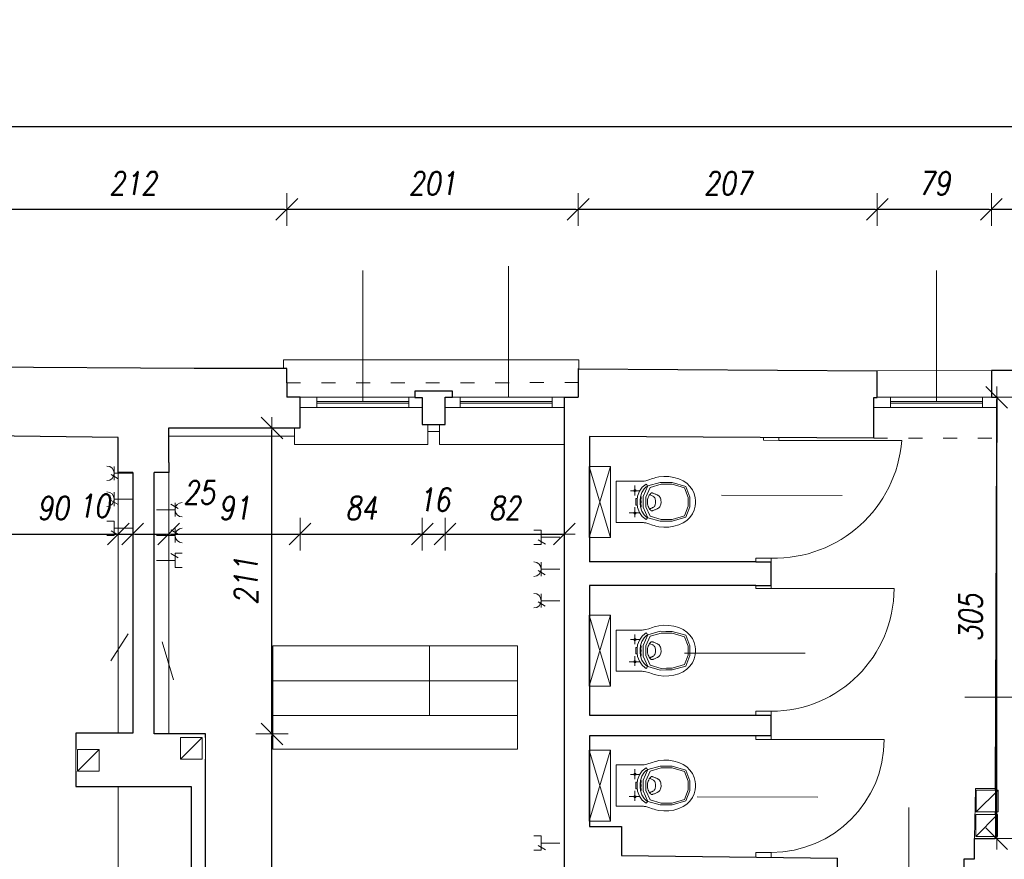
# Model space of a CAD drawing. Header units: millimetres. Extents: x -58431 to 28973, y -32170 to 9431.
# Tile 16 of 54: x -50613 to -43813, y -5123 to 676. Entities that reach past the tile are written whole.
import ezdxf

# ---------------------------------------------------------------- set-up
doc = ezdxf.new("R2010")
doc.units = ezdxf.units.MM
doc.header["$LTSCALE"] = 8
doc.linetypes.add('ACAD_ISO03W100', pattern=[30, 12, -18])
doc.layers.get('Defpoints').update_dxf_attribs({"lineweight": 0})
for name, color, linetype, lineweight in [('A_DIMEN', 7, 'Continuous', 0), ('BAM_OPISY POWIERZCHNI', 40, 'Continuous', 0), ('BAM_WYPOSAŻENIE SANITARNE', 120, 'Continuous', 0), ('instalacje', 6, 'Continuous', 0), ('OTWARCIE WENTYLACJI', 255, 'Continuous', 0), ('piętro_dzwi i okna', 3, 'Continuous', 0), ('piętro_parapet', 6, 'Continuous', 0), ('piętro_podciąg', 2, 'ACAD_ISO03W100', 0), ('piętro_rzut', 7, 'Continuous', 30), ('piętro_widok', 4, 'Continuous', 0), ('RZUT_wymiarowanie', 2, 'Continuous', 0), ('wymiarowanie', 4, 'Continuous', 0)]:
    doc.layers.add(name, color=color, linetype=linetype, lineweight=lineweight)
doc.styles.add('ROMANS1', font='romans.shx', dxfattribs={"width": 0.8, "oblique": 10})
doc.dimstyles.new('NARCH100', dxfattribs={"dimscale": 100, "dimtxt": 1.6, "dimasz": 0.15, "dimexe": 0, "dimexo": 0, "dimgap": 1, "dimtad": 1, "dimdec": 0, "dimlfac": 0.1, "dimrnd": 1, "dimdsep": 46, "dimtxsty": 'ROMANS1', "dimblk": 'wym', "dimcen": -1.5, "dimse1": 1, "dimse2": 1, "dimclrd": 4, "dimclre": 4, "dimclrt": 3, "dimadec": 0, "dimazin": 0, "dimtfac": 0.04, "dimtdec": 0, "dimtmove": 2, "dimatfit": 3, "dimldrblk": 'wym', "dimfxl": 0, "dimtolj": 1, "dimarcsym": 0})

# ---------------------------------------------------------------- blocks, each defined once
blk = doc.blocks.new('eededede')
for p, q in [((1903.33, 1424.04), (1918.34, 1474.04)), ((1918.33, 1424.04), (1903.34, 1474.04))]:
    blk.add_line(p, q)
blk.add_lwpolyline([(1903.33, 1424.04), (1918.33, 1424.04), (1918.34, 1474.04), (1903.34, 1474.04)], close=True)
for points in [[(1872.52, 1465.77, 0), (1871.43, 1466.1, 0), (1869.17, 1466.61, 0), (1865.65, 1466.96, 0), (1862.07, 1466.84, 0), (1858.56, 1466.28, 0), (1855.21, 1465.29, 0), (1852.15, 1463.9, 0), (1849.48, 1462.12, 0), (1847.27, 1459.98, 0), (1845.54, 1457.52, 0), (1844.28, 1454.83, 0), (1843.51, 1451.98, 0), (1843.33, 1450.02, 0), (1843.33, 1449.04, 0)], [(1879.6, 1463.71, 0), (1878.48, 1463.86, 0), (1876.15, 1464.52, 0), (1873.73, 1465.4, 0), (1872.52, 1465.77, 0)], [(1882.17, 1463.54, 0), (1881.74, 1463.54, 0), (1880.88, 1463.57, 0), (1880.03, 1463.65, 0), (1879.6, 1463.71, 0)], [(1847.33, 1449.04, 0), (1847.34, 1452.45, 0), (1850.27, 1459.9, 0), (1859.86, 1462.6, 0), (1864.19, 1462.64, 0)], [(1848.6, 1449.04, 0), (1848.6, 1452.12, 0), (1851.25, 1458.86, 0), (1859.92, 1461.41, 0), (1863.83, 1461.45, 0)], [(1863.83, 1461.45, 0), (1867.6, 1461.49, 0), (1875.43, 1459.22, 0), (1878.4, 1452.43, 0), (1878.4, 1449.04, 0)], [(1864.19, 1462.64, 0), (1868.36, 1462.69, 0), (1877.03, 1460.3, 0), (1880.31, 1452.79, 0), (1880.31, 1449.04, 0)], [(1878.05, 1461.52, 0), (1877.79, 1461.08, 0), (1877.52, 1460.64, 0), (1877.26, 1460.2, 0)], [(1877.26, 1460.2, 0), (1878.1, 1459.56, 0), (1879.58, 1458.15, 0), (1881.17, 1455.62, 0), (1882.12, 1452.63, 0), (1882.33, 1450.3, 0), (1882.33, 1449.04, 0)], [(1884.53, 1449.05, 0), (1884.53, 1450.47, 0), (1884.23, 1453.12, 0), (1882.93, 1456.51, 0), (1880.88, 1459.32, 0), (1879.06, 1460.84, 0), (1878.05, 1461.52, 0)], [(1899.34, 1463.54, 0), (1893.62, 1463.54, 0), (1887.89, 1463.54, 0), (1882.17, 1463.54, 0)], [(1890.06, 1456.84, 0), (1887.68, 1456.84, 0), (1885.3, 1456.84, 0), (1882.92, 1456.84, 0)], [(1885.45, 1456.26, 0), (1885.2, 1456.84, 0), (1885.45, 1457.43, 0), (1886.04, 1457.67, 0), (1886.62, 1457.43, 0), (1886.87, 1456.84, 0), (1886.62, 1456.26, 0), (1886.04, 1456.01, 0)], [(1886.04, 1459.74, 0), (1886.04, 1457.43, 0), (1886.04, 1455.12, 0), (1886.04, 1452.82, 0)], [(1899.34, 1463.54, 0), (1899.34, 1458.71, 0), (1899.34, 1453.88, 0), (1899.34, 1449.04, 0)], [(1869.93, 1453.68, 0), (1869.34, 1453.38, 0), (1868.45, 1452.5, 0), (1867.79, 1450.77, 0), (1867.69, 1449.58, 0), (1867.69, 1449.04, 0)], [(1869.93, 1453.68, 0), (1870.09, 1453.77, 0), (1870.41, 1453.93, 0), (1870.89, 1454.16, 0), (1871.37, 1454.38, 0), (1871.84, 1454.58, 0), (1872.31, 1454.77, 0), (1872.78, 1454.95, 0), (1873.24, 1455.12, 0), (1873.54, 1455.23, 0), (1873.69, 1455.29, 0)], [(1873.32, 1452.99, 0), (1873.15, 1452.9, 0), (1872.84, 1452.68, 0), (1872.45, 1452.28, 0), (1872.14, 1451.82, 0), (1871.89, 1451.3, 0), (1871.71, 1450.75, 0), (1871.59, 1450.17, 0), (1871.52, 1449.59, 0), (1871.51, 1449.22, 0), (1871.51, 1449.04, 0)], [(1875.72, 1454.03, 0), (1875.61, 1453.99, 0), (1875.39, 1453.91, 0), (1875.07, 1453.79, 0), (1874.75, 1453.66, 0), (1874.45, 1453.54, 0), (1874.15, 1453.4, 0), (1873.87, 1453.27, 0), (1873.59, 1453.13, 0), (1873.41, 1453.04, 0), (1873.32, 1452.99, 0)], [(1873.69, 1455.29, 0), (1873.75, 1455.31, 0), (1873.86, 1455.34, 0), (1874.04, 1455.36, 0), (1874.21, 1455.35, 0), (1874.39, 1455.32, 0), (1874.55, 1455.27, 0), (1874.71, 1455.19, 0), (1874.85, 1455.09, 0), (1874.94, 1455, 0), (1874.98, 1454.96, 0)], [(1877.31, 1449.04, 0), (1877.31, 1449.32, 0), (1877.28, 1449.86, 0), (1877.17, 1450.66, 0), (1876.98, 1451.45, 0), (1876.71, 1452.21, 0), (1876.38, 1452.95, 0), (1875.98, 1453.65, 0), (1875.52, 1454.33, 0), (1875.17, 1454.75, 0), (1874.98, 1454.96, 0)], [(1881.58, 1449.04, 0), (1881.58, 1449.33, 0), (1881.68, 1449.5, 0), (1881.82, 1449.69, 0), (1881.83, 1450.01, 0), (1881.8, 1450.62, 0), (1881.73, 1451.44, 0), (1881.59, 1452.11, 0), (1881.72, 1452.41, 0), (1881.98, 1452.53, 0), (1881.96, 1452.8, 0)], [(1884.39, 1451.34, 0), (1884.7, 1451.34, 0), (1885.02, 1451.34, 0), (1885.33, 1451.34, 0)], [(1885.33, 1449.04, 0), (1885.33, 1449.81, 0), (1885.33, 1450.58, 0), (1885.33, 1451.34, 0)], [(1872.52, 1432.32, 0), (1871.43, 1431.99, 0), (1869.17, 1431.47, 0), (1865.65, 1431.13, 0), (1862.07, 1431.25, 0), (1858.55, 1431.81, 0), (1855.21, 1432.8, 0), (1852.15, 1434.19, 0), (1849.48, 1435.97, 0), (1847.27, 1438.11, 0), (1845.54, 1440.57, 0), (1844.28, 1443.26, 0), (1843.51, 1446.11, 0), (1843.33, 1448.07, 0), (1843.33, 1449.04, 0)], [(1847.33, 1449.04, 0), (1847.33, 1445.64, 0), (1850.27, 1438.19, 0), (1859.86, 1435.49, 0), (1864.19, 1435.44, 0)], [(1848.6, 1449.04, 0), (1848.6, 1445.97, 0), (1851.25, 1439.23, 0), (1859.91, 1436.68, 0), (1863.83, 1436.64, 0)], [(1863.83, 1436.64, 0), (1867.6, 1436.59, 0), (1875.43, 1438.87, 0), (1878.4, 1445.65, 0), (1878.4, 1449.04, 0)], [(1864.19, 1435.44, 0), (1868.36, 1435.4, 0), (1877.03, 1437.79, 0), (1880.31, 1445.29, 0), (1880.31, 1449.04, 0)], [(1869.93, 1444.4, 0), (1869.71, 1444.52, 0), (1869.31, 1444.79, 0), (1868.82, 1445.28, 0), (1868.43, 1445.84, 0), (1868.13, 1446.46, 0), (1867.92, 1447.11, 0), (1867.78, 1447.77, 0), (1867.7, 1448.42, 0), (1867.69, 1448.84, 0), (1867.69, 1449.04, 0)], [(1869.93, 1444.4, 0), (1870.09, 1444.32, 0), (1870.41, 1444.15, 0), (1870.89, 1443.92, 0), (1871.37, 1443.71, 0), (1871.84, 1443.51, 0), (1872.31, 1443.32, 0), (1872.78, 1443.14, 0), (1873.24, 1442.96, 0), (1873.54, 1442.86, 0), (1873.69, 1442.8, 0)], [(1873.32, 1445.1, 0), (1873.15, 1445.19, 0), (1872.84, 1445.41, 0), (1872.45, 1445.8, 0), (1872.14, 1446.27, 0), (1871.89, 1446.79, 0), (1871.71, 1447.34, 0), (1871.59, 1447.92, 0), (1871.52, 1448.49, 0), (1871.51, 1448.87, 0), (1871.51, 1449.04, 0)], [(1875.72, 1444.06, 0), (1875.47, 1444.15, 0), (1874.81, 1444.39, 0), (1874.01, 1444.74, 0), (1873.49, 1445, 0), (1873.32, 1445.1, 0)], [(1873.69, 1442.8, 0), (1873.75, 1442.78, 0), (1873.86, 1442.75, 0), (1874.04, 1442.73, 0), (1874.21, 1442.74, 0), (1874.39, 1442.77, 0), (1874.55, 1442.82, 0), (1874.71, 1442.9, 0), (1874.85, 1443, 0), (1874.94, 1443.08, 0), (1874.98, 1443.13, 0)], [(1877.31, 1449.04, 0), (1877.31, 1448.77, 0), (1877.28, 1448.23, 0), (1877.17, 1447.43, 0), (1876.98, 1446.64, 0), (1876.71, 1445.88, 0), (1876.38, 1445.14, 0), (1875.98, 1444.43, 0), (1875.52, 1443.76, 0), (1875.17, 1443.33, 0), (1874.98, 1443.13, 0)], [(1877.26, 1437.89, 0), (1878.1, 1438.53, 0), (1879.58, 1439.93, 0), (1881.17, 1442.47, 0), (1882.12, 1445.46, 0), (1882.33, 1447.79, 0), (1882.33, 1449.04, 0)], [(1884.53, 1449.04, 0), (1884.53, 1447.61, 0), (1884.23, 1444.96, 0), (1882.93, 1441.58, 0), (1880.88, 1438.76, 0), (1879.06, 1437.24, 0), (1878.05, 1436.57, 0)], [(1881.58, 1449.04, 0), (1881.58, 1448.75, 0), (1881.68, 1448.59, 0), (1881.82, 1448.4, 0), (1881.83, 1448.08, 0), (1881.8, 1447.47, 0), (1881.73, 1446.64, 0), (1881.59, 1445.97, 0), (1881.72, 1445.67, 0), (1881.98, 1445.56, 0), (1881.96, 1445.28, 0)], [(1884.39, 1446.74, 0), (1884.7, 1446.74, 0), (1885.02, 1446.74, 0), (1885.33, 1446.74, 0)], [(1885.33, 1449.04, 0), (1885.33, 1448.28, 0), (1885.33, 1447.51, 0), (1885.33, 1446.74, 0)], [(1886.03, 1444.48, 0), (1886.03, 1442.18, 0), (1886.03, 1439.88, 0), (1886.03, 1437.57, 0)], [(1899.33, 1434.54, 0), (1899.33, 1439.38, 0), (1899.33, 1444.21, 0), (1899.34, 1449.04, 0)], [(1878.05, 1436.57, 0), (1877.79, 1437.01, 0), (1877.52, 1437.45, 0), (1877.26, 1437.89, 0)], [(1889.21, 1441.24, 0), (1887.11, 1441.24, 0), (1885.01, 1441.24, 0), (1882.91, 1441.24, 0)], [(1885.45, 1441.83, 0), (1885.2, 1441.24, 0), (1885.45, 1440.66, 0), (1886.03, 1440.41, 0), (1886.62, 1440.66, 0), (1886.87, 1441.24, 0), (1886.62, 1441.83, 0), (1886.03, 1442.07, 0)], [(1879.6, 1434.38, 0), (1878.47, 1434.23, 0), (1876.15, 1433.57, 0), (1873.73, 1432.69, 0), (1872.52, 1432.32, 0)], [(1882.17, 1434.54, 0), (1881.74, 1434.54, 0), (1880.88, 1434.52, 0), (1880.03, 1434.43, 0), (1879.6, 1434.38, 0)], [(1899.33, 1434.54, 0), (1893.61, 1434.54, 0), (1887.89, 1434.54, 0), (1882.17, 1434.54, 0)]]:
    blk.add_polyline3d(points)
blk = doc.blocks.new('wym')
at = {"layer": 'A_DIMEN', "color": 4, "ltscale": 100}
for p, q in [((-5, -5), (5, 5)), ((0, -7.5), (0, 7.5)), ((-5, 0), (5, 0))]:
    blk.add_line(p, q, dxfattribs=at)
blk = doc.blocks.new('*D169')
at = {"layer": 'Defpoints', "color": 0, "transparency": 16777216}
for p in [(-43902.5, -634.4), (-43902.5, -1747.6, -1869.9), (-42686.7, -1747.6)]:
    blk.add_point(p, dxfattribs=at)
at = {"layer": 'piętro_widok', "color": 4, "lineweight": -2, "transparency": 16777216}
blk.add_line((-42701.7, -634.4), (-43887.5, -634.4), dxfattribs=at)
at = {"layer": 'piętro_widok', "color": 4, "lineweight": -2, "transparency": 16777216, "xscale": 15, "yscale": 15, "zscale": 15}
for p, rotation in [((-43902.5, -634.4), 179.9999999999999), ((-42686.7, -634.4), 359.9999999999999)]:
    blk.add_blockref('wym', p, dxfattribs=dict(at, rotation=rotation))
at = {"layer": 'piętro_widok', "color": 3, "transparency": 16777216, "insert": (-43294.6, -454.4), "char_height": 160, "attachment_point": 5, "style": 'ROMANS1'}
blk.add_mtext('\\A1;122', dxfattribs=at)
blk = doc.blocks.new('*D170')
at = {"layer": 'Defpoints', "color": 0, "transparency": 16777216}
for p in [(-44690.2, -634.4), (-44690.2, -1748.6), (-43902.5, -1747.6, -1869.9)]:
    blk.add_point(p, dxfattribs=at)
at = {"layer": 'piętro_widok', "color": 4, "lineweight": -2, "transparency": 16777216}
blk.add_line((-43917.5, -634.4), (-44675.2, -634.4), dxfattribs=at)
at = {"layer": 'piętro_widok', "color": 4, "lineweight": -2, "transparency": 16777216, "xscale": 15, "yscale": 15, "zscale": 15}
for p, rotation in [((-44690.2, -634.4), 179.9999999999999), ((-43902.5, -634.4), 359.9999999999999)]:
    blk.add_blockref('wym', p, dxfattribs=dict(at, rotation=rotation))
at = {"layer": 'piętro_widok', "color": 3, "transparency": 16777216, "insert": (-44296.4, -454.4), "char_height": 160, "attachment_point": 5, "style": 'ROMANS1'}
blk.add_mtext('\\A1;79', dxfattribs=at)
blk = doc.blocks.new('*D171')
at = {"layer": 'Defpoints', "color": 0, "transparency": 16777216}
for p in [(-46756.1, -634.4), (-46756.1, -1735.5), (-44690.2, -1748.6)]:
    blk.add_point(p, dxfattribs=at)
at = {"layer": 'piętro_widok', "color": 4, "lineweight": -2, "transparency": 16777216}
blk.add_line((-44705.2, -634.4), (-46741.1, -634.4), dxfattribs=at)
at = {"layer": 'piętro_widok', "color": 4, "lineweight": -2, "transparency": 16777216, "xscale": 15, "yscale": 15, "zscale": 15}
for p, rotation in [((-46756.1, -634.4), 179.9999999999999), ((-44690.2, -634.4), 359.9999999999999)]:
    blk.add_blockref('wym', p, dxfattribs=dict(at, rotation=rotation))
at = {"layer": 'piętro_widok', "color": 3, "transparency": 16777216, "insert": (-45723.2, -454.4), "char_height": 160, "attachment_point": 5, "style": 'ROMANS1'}
blk.add_mtext('\\A1;207', dxfattribs=at)
blk = doc.blocks.new('*D172')
at = {"layer": 'Defpoints', "color": 0, "transparency": 16777216}
for p in [(-48768, -634.4), (-48768, -1732.2), (-46756.1, -1735.5)]:
    blk.add_point(p, dxfattribs=at)
at = {"layer": 'piętro_widok', "color": 4, "lineweight": -2, "transparency": 16777216}
blk.add_line((-46771.1, -634.4), (-48753, -634.4), dxfattribs=at)
at = {"layer": 'piętro_widok', "color": 4, "lineweight": -2, "transparency": 16777216, "xscale": 15, "yscale": 15, "zscale": 15}
for p, rotation in [((-48768, -634.4), 179.9999999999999), ((-46756.1, -634.4), 359.9999999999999)]:
    blk.add_blockref('wym', p, dxfattribs=dict(at, rotation=rotation))
at = {"layer": 'piętro_widok', "color": 3, "transparency": 16777216, "insert": (-47762.1, -454.4), "char_height": 160, "attachment_point": 5, "style": 'ROMANS1'}
blk.add_mtext('\\A1;201', dxfattribs=at)
blk = doc.blocks.new('*D173')
at = {"layer": 'Defpoints', "color": 0, "transparency": 16777216}
for p in [(-50891.2, -634.4), (-50891.2, -1723.7), (-48768, -1732.2)]:
    blk.add_point(p, dxfattribs=at)
at = {"layer": 'piętro_widok', "color": 4, "lineweight": -2, "transparency": 16777216}
blk.add_line((-48783, -634.4), (-50876.2, -634.4), dxfattribs=at)
at = {"layer": 'piętro_widok', "color": 4, "lineweight": -2, "transparency": 16777216, "xscale": 15, "yscale": 15, "zscale": 15}
for p, rotation in [((-50891.2, -634.4), 179.9999999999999), ((-48768, -634.4), 359.9999999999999)]:
    blk.add_blockref('wym', p, dxfattribs=dict(at, rotation=rotation))
at = {"layer": 'piętro_widok', "color": 3, "transparency": 16777216, "insert": (-49829.6, -454.4), "char_height": 160, "attachment_point": 5, "style": 'ROMANS1'}
blk.add_mtext('\\A1;212', dxfattribs=at)
blk = doc.blocks.new('*D542')
at = {"layer": 'BAM_OPISY POWIERZCHNI', "color": 4, "lineweight": -2, "transparency": 16777216}
blk.add_line((-56012, -61), (-1471.7, -61), dxfattribs=at)
at = {"layer": 'Defpoints', "color": 0, "transparency": 16777216}
for p in [(-1456.7, -61), (-1456.7, -1693.8), (-56027, -1738.3)]:
    blk.add_point(p, dxfattribs=at)
at = {"layer": 'BAM_OPISY POWIERZCHNI', "color": 4, "lineweight": -2, "transparency": 16777216, "xscale": 15, "yscale": 15, "zscale": 15, "rotation": 179.9999999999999}
blk.add_blockref('wym', (-56027, -61), dxfattribs=at)
at = {"layer": 'BAM_OPISY POWIERZCHNI', "color": 4, "lineweight": -2, "transparency": 16777216, "xscale": 15, "yscale": 15, "zscale": 15}
blk.add_blockref('wym', (-1456.7, -61), dxfattribs=at)
at = {"layer": 'BAM_OPISY POWIERZCHNI', "color": 3, "transparency": 16777216, "insert": (-28741.9, 119), "char_height": 160, "attachment_point": 5, "style": 'ROMANS1'}
blk.add_mtext('\\A1;5457', dxfattribs=at)
blk = doc.blocks.new('*D547')
at = {"layer": 'BAM_OPISY POWIERZCHNI', "color": 4, "lineweight": -2, "transparency": 16777216}
blk.add_line((-50818.9, -2877.1), (-49947.5, -2877.1), dxfattribs=at)
at = {"layer": 'Defpoints', "color": 0, "transparency": 16777216}
for p in [(-50833.9, -2002), (-49932.5, -2209.2), (-49932.5, -2877.1)]:
    blk.add_point(p, dxfattribs=at)
at = {"layer": 'BAM_OPISY POWIERZCHNI', "color": 4, "lineweight": -2, "transparency": 16777216, "xscale": 15, "yscale": 15, "zscale": 15, "rotation": 179.9999999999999}
blk.add_blockref('wym', (-50833.9, -2877.1), dxfattribs=at)
at = {"layer": 'BAM_OPISY POWIERZCHNI', "color": 4, "lineweight": -2, "transparency": 16777216, "xscale": 15, "yscale": 15, "zscale": 15}
blk.add_blockref('wym', (-49932.5, -2877.1), dxfattribs=at)
at = {"layer": 'BAM_OPISY POWIERZCHNI', "color": 3, "transparency": 16777216, "insert": (-50383.2, -2697.1), "char_height": 160, "attachment_point": 5, "style": 'ROMANS1'}
blk.add_mtext('\\A1;90', dxfattribs=at)
blk = doc.blocks.new('*D548')
at = {"layer": 'BAM_OPISY POWIERZCHNI', "color": 4, "lineweight": -2, "transparency": 16777216}
for p, q in [((-49947.5, -2877.1), (-49962.5, -2877.1)), ((-49932.5, -2877.1), (-49832.1, -2877.1)), ((-49817.1, -2877.1), (-49802.1, -2877.1))]:
    blk.add_line(p, q, dxfattribs=at)
at = {"layer": 'Defpoints', "color": 0, "transparency": 16777216}
for p in [(-49932.5, -2209.2), (-49832.1, -2451.7), (-49832.1, -2877.1)]:
    blk.add_point(p, dxfattribs=at)
at = {"layer": 'BAM_OPISY POWIERZCHNI', "color": 4, "lineweight": -2, "transparency": 16777216, "xscale": 15, "yscale": 15, "zscale": 15}
for p, rotation in [((-49932.5, -2877.1), 359.9999999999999), ((-49832.1, -2877.1), 179.9999999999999)]:
    blk.add_blockref('wym', p, dxfattribs=dict(at, rotation=rotation))
at = {"layer": 'BAM_OPISY POWIERZCHNI', "color": 3, "transparency": 16777216, "insert": (-50099, -2681.7), "char_height": 160, "attachment_point": 5, "style": 'ROMANS1'}
blk.add_mtext('\\A1;10', dxfattribs=at)
blk = doc.blocks.new('*D549')
at = {"layer": 'BAM_OPISY POWIERZCHNI', "color": 4, "lineweight": -2, "transparency": 16777216}
blk.add_line((-49817.1, -2877.1), (-49598.2, -2877.1), dxfattribs=at)
at = {"layer": 'Defpoints', "color": 0, "transparency": 16777216}
for p in [(-49583.2, -2143.4), (-49832.1, -2451.7), (-49583.2, -2877.1)]:
    blk.add_point(p, dxfattribs=at)
at = {"layer": 'BAM_OPISY POWIERZCHNI', "color": 4, "lineweight": -2, "transparency": 16777216, "xscale": 15, "yscale": 15, "zscale": 15, "rotation": 179.9999999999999}
blk.add_blockref('wym', (-49832.1, -2877.1), dxfattribs=at)
at = {"layer": 'BAM_OPISY POWIERZCHNI', "color": 4, "lineweight": -2, "transparency": 16777216, "xscale": 15, "yscale": 15, "zscale": 15}
blk.add_blockref('wym', (-49583.2, -2877.1), dxfattribs=at)
at = {"layer": 'BAM_OPISY POWIERZCHNI', "color": 3, "transparency": 16777216, "insert": (-49373.9, -2589.4), "char_height": 160, "attachment_point": 5, "style": 'ROMANS1'}
blk.add_mtext('\\A1;25', dxfattribs=at)
blk = doc.blocks.new('*D550')
at = {"layer": 'BAM_OPISY POWIERZCHNI', "color": 4, "lineweight": -2, "transparency": 16777216}
blk.add_line((-49568.2, -2877.1), (-48691.7, -2877.1), dxfattribs=at)
at = {"layer": 'Defpoints', "color": 0, "transparency": 16777216}
for p in [(-48676.7, -2002), (-49583.2, -2143.4), (-48676.7, -2877.1)]:
    blk.add_point(p, dxfattribs=at)
at = {"layer": 'BAM_OPISY POWIERZCHNI', "color": 4, "lineweight": -2, "transparency": 16777216, "xscale": 15, "yscale": 15, "zscale": 15, "rotation": 179.9999999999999}
blk.add_blockref('wym', (-49583.2, -2877.1), dxfattribs=at)
at = {"layer": 'BAM_OPISY POWIERZCHNI', "color": 4, "lineweight": -2, "transparency": 16777216, "xscale": 15, "yscale": 15, "zscale": 15}
blk.add_blockref('wym', (-48676.7, -2877.1), dxfattribs=at)
at = {"layer": 'BAM_OPISY POWIERZCHNI', "color": 3, "transparency": 16777216, "insert": (-49129.9, -2697.1), "char_height": 160, "attachment_point": 5, "style": 'ROMANS1'}
blk.add_mtext('\\A1;91', dxfattribs=at)
blk = doc.blocks.new('*D551')
at = {"layer": 'BAM_OPISY POWIERZCHNI', "color": 4, "lineweight": -2, "transparency": 16777216}
blk.add_line((-48661.7, -2877.1), (-47847.3, -2877.1), dxfattribs=at)
at = {"layer": 'Defpoints', "color": 0, "transparency": 16777216}
for p in [(-48676.7, -2002), (-47832.3, -2002), (-47832.3, -2877.1)]:
    blk.add_point(p, dxfattribs=at)
at = {"layer": 'BAM_OPISY POWIERZCHNI', "color": 4, "lineweight": -2, "transparency": 16777216, "xscale": 15, "yscale": 15, "zscale": 15, "rotation": 179.9999999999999}
blk.add_blockref('wym', (-48676.7, -2877.1), dxfattribs=at)
at = {"layer": 'BAM_OPISY POWIERZCHNI', "color": 4, "lineweight": -2, "transparency": 16777216, "xscale": 15, "yscale": 15, "zscale": 15}
blk.add_blockref('wym', (-47832.3, -2877.1), dxfattribs=at)
at = {"layer": 'BAM_OPISY POWIERZCHNI', "color": 3, "transparency": 16777216, "insert": (-48254.5, -2697.1), "char_height": 160, "attachment_point": 5, "style": 'ROMANS1'}
blk.add_mtext('\\A1;84', dxfattribs=at)
blk = doc.blocks.new('*D552')
at = {"layer": 'BAM_OPISY POWIERZCHNI', "color": 4, "lineweight": -2, "transparency": 16777216}
for p, q in [((-47847.3, -2877.1), (-47862.3, -2877.1)), ((-47832.3, -2877.1), (-47675.4, -2877.1)), ((-47660.4, -2877.1), (-47645.4, -2877.1))]:
    blk.add_line(p, q, dxfattribs=at)
at = {"layer": 'Defpoints', "color": 0, "transparency": 16777216}
for p in [(-47832.3, -2002), (-47675.4, -2002), (-47675.4, -2877.1)]:
    blk.add_point(p, dxfattribs=at)
at = {"layer": 'BAM_OPISY POWIERZCHNI', "color": 4, "lineweight": -2, "transparency": 16777216, "xscale": 15, "yscale": 15, "zscale": 15}
for p, rotation in [((-47832.3, -2877.1), 359.9999999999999), ((-47675.4, -2877.1), 179.9999999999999)]:
    blk.add_blockref('wym', p, dxfattribs=dict(at, rotation=rotation))
at = {"layer": 'BAM_OPISY POWIERZCHNI', "color": 3, "transparency": 16777216, "insert": (-47750.1, -2639.2), "char_height": 160, "attachment_point": 5, "style": 'ROMANS1'}
blk.add_mtext('\\A1;16', dxfattribs=at)
blk = doc.blocks.new('*D553')
at = {"layer": 'BAM_OPISY POWIERZCHNI', "color": 4, "lineweight": -2, "transparency": 16777216}
blk.add_line((-47660.4, -2877.1), (-46866.3, -2877.1), dxfattribs=at)
at = {"layer": 'Defpoints', "color": 0, "transparency": 16777216}
for p in [(-47675.4, -2002), (-46851.3, -2002), (-46851.3, -2877.1)]:
    blk.add_point(p, dxfattribs=at)
at = {"layer": 'BAM_OPISY POWIERZCHNI', "color": 4, "lineweight": -2, "transparency": 16777216, "xscale": 15, "yscale": 15, "zscale": 15, "rotation": 179.9999999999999}
blk.add_blockref('wym', (-47675.4, -2877.1), dxfattribs=at)
at = {"layer": 'BAM_OPISY POWIERZCHNI', "color": 4, "lineweight": -2, "transparency": 16777216, "xscale": 15, "yscale": 15, "zscale": 15}
blk.add_blockref('wym', (-46851.3, -2877.1), dxfattribs=at)
at = {"layer": 'BAM_OPISY POWIERZCHNI', "color": 3, "transparency": 16777216, "insert": (-47263.3, -2697.1), "char_height": 160, "attachment_point": 5, "style": 'ROMANS1'}
blk.add_mtext('\\A1;82', dxfattribs=at)
blk = doc.blocks.new('*D634')
at = {"layer": 'BAM_OPISY POWIERZCHNI', "color": 4, "lineweight": -2, "transparency": 16777216}
blk.add_line((-48870.4, -6502.2), (-48870.4, -4272), dxfattribs=at)
at = {"layer": 'Defpoints', "color": 0, "transparency": 16777216}
for p in [(-49329.1, -4257), (-48870.4, -4257), (-49617.6, -6517.2)]:
    blk.add_point(p, dxfattribs=at)
at = {"layer": 'BAM_OPISY POWIERZCHNI', "color": 4, "lineweight": -2, "transparency": 16777216, "xscale": 15, "yscale": 15, "zscale": 15}
for p, rotation in [((-48870.4, -4257), 90), ((-48870.4, -6517.2), 270)]:
    blk.add_blockref('wym', p, dxfattribs=dict(at, rotation=rotation))
at = {"layer": 'BAM_OPISY POWIERZCHNI', "color": 3, "transparency": 16777216, "insert": (-49050.4, -5387.1), "char_height": 160, "attachment_point": 5, "rotation": 90, "style": 'ROMANS1'}
blk.add_mtext('\\A1;226', dxfattribs=at)
blk = doc.blocks.new('*D635')
at = {"layer": 'BAM_OPISY POWIERZCHNI', "color": 4, "lineweight": -2, "transparency": 16777216}
blk.add_line((-48870.4, -4242), (-48870.4, -2158.4), dxfattribs=at)
at = {"layer": 'Defpoints', "color": 0, "transparency": 16777216}
for p in [(-49583.2, -2143.4), (-48870.4, -2143.4), (-49329.1, -4257)]:
    blk.add_point(p, dxfattribs=at)
at = {"layer": 'BAM_OPISY POWIERZCHNI', "color": 4, "lineweight": -2, "transparency": 16777216, "xscale": 15, "yscale": 15, "zscale": 15}
for p, rotation in [((-48870.4, -2143.4), 90), ((-48870.4, -4257), 270)]:
    blk.add_blockref('wym', p, dxfattribs=dict(at, rotation=rotation))
at = {"layer": 'BAM_OPISY POWIERZCHNI', "color": 3, "transparency": 16777216, "insert": (-49050.4, -3200.2), "char_height": 160, "attachment_point": 5, "rotation": 90, "style": 'ROMANS1'}
blk.add_mtext('\\A1;211', dxfattribs=at)
blk = doc.blocks.new('*D637')
at = {"layer": 'BAM_OPISY POWIERZCHNI', "color": 4, "lineweight": -2, "transparency": 16777216}
blk.add_line((-43865.1, -4964.6), (-43865.1, -1947), dxfattribs=at)
at = {"layer": 'Defpoints', "color": 0, "transparency": 16777216}
for p in [(-43865.1, -1932), (-43865.1, -1932), (-43875.4, -4979.6)]:
    blk.add_point(p, dxfattribs=at)
at = {"layer": 'BAM_OPISY POWIERZCHNI', "color": 4, "lineweight": -2, "transparency": 16777216, "xscale": 15, "yscale": 15, "zscale": 15}
for p, rotation in [((-43865.1, -1932), 90), ((-43865.1, -4979.6), 270)]:
    blk.add_blockref('wym', p, dxfattribs=dict(at, rotation=rotation))
at = {"layer": 'BAM_OPISY POWIERZCHNI', "color": 3, "transparency": 16777216, "insert": (-44045.1, -3455.8), "char_height": 160, "attachment_point": 5, "rotation": 90, "style": 'ROMANS1'}
blk.add_mtext('\\A1;305', dxfattribs=at)

msp = doc.modelspace()

# ---------------------------------------------------------------- linework, layer by layer
at = {"layer": 'BAM_OPISY POWIERZCHNI'}
msp.add_line((-47782.8, -3649.6), (-47782.8, -4129.6), dxfattribs=at)
for points in [[(-48864.9, -3649.6), (-48864.9, -4129.6), (-47174.3, -4129.6), (-47174.3, -3649.6)], [(-48864.9, -3649.6), (-47174.3, -3649.6)], [(-47174.3, -3889.6), (-48864.9, -3889.6)], [(-43135.3, -4003.5), (-44086.4, -4003.5)], [(-48864.9, -4123), (-48864.9, -4363), (-47174.3, -4363), (-47174.3, -4123)]]:
    msp.add_lwpolyline(points, dxfattribs=at)
at = {"layer": 'instalacje'}
for p, q in [((-49503.1, -4431.6), (-49352.6, -4281.2)), ((-49352.6, -4281.2), (-49503.1, -4281.2)), ((-49503.1, -4281.2), (-49503.1, -4431.6)), ((-49352.6, -4431.6), (-49352.6, -4281.2)), ((-50213.7, -4514.7), (-50063.2, -4364.3)), ((-50063.2, -4364.3), (-50213.7, -4364.3)), ((-50213.7, -4364.3), (-50213.7, -4514.7)), ((-50063.2, -4514.7), (-50063.2, -4364.3)), ((-49503.1, -4431.6), (-49352.6, -4431.6)), ((-50213.7, -4514.7), (-50063.2, -4514.7)), ((-44006.9, -4795.5), (-43856.3, -4645.1)), ((-43856.3, -4645.1), (-44006.9, -4645.1)), ((-44006.9, -4645.1), (-44006.9, -4795.5)), ((-43856.3, -4795.5), (-43856.3, -4645.1)), ((-44009.9, -4964.5), (-43859.3, -4814.1)), ((-43859.3, -4814.1), (-44009.9, -4814.1)), ((-44009.9, -4814.1), (-44009.9, -4964.5)), ((-44006.9, -4795.5), (-43856.3, -4795.5)), ((-43859.3, -4964.5), (-43859.3, -4814.1)), ((-44009.9, -4964.5), (-43859.3, -4964.5))]:
    msp.add_line(p, q, dxfattribs=at)
for points in [[(-49960.1, -2504.9), (-49960.1, -2409)], [(-49981.6, -2465.6), (-49931.9, -2495.5)], [(-49960.1, -2457), (-49832.1, -2457)], [(-49981.6, -2643.6), (-49931.9, -2673.5)], [(-49960.1, -2682.9), (-49960.1, -2587)], [(-49960.1, -2635), (-49832.1, -2635)], [(-49540.1, -2708.4), (-49668.1, -2708.4)], [(-49518.5, -2699.8), (-49568.2, -2669.9)], [(-49540.1, -2660.5), (-49540.1, -2756.4)], [(-50010.3, -2786.7), (-49960.1, -2786.7)], [(-49960.1, -2786.7), (-49960.1, -2887.2)], [(-49980.7, -2855.1), (-49931, -2885)], [(-49960.1, -2837), (-49832.1, -2837)], [(-49518.5, -2877.8), (-49568.2, -2847.9)], [(-49540.1, -2838.4), (-49540.1, -2934.4)], [(-47061.3, -2848.7), (-47011.1, -2848.7)], [(-47011.1, -2848.7), (-47011.1, -2949.2)], [(-50010.3, -2887.2), (-49960.1, -2887.2)], [(-49540.1, -2886.4), (-49668.1, -2886.4)], [(-47031.7, -2917.1), (-46982, -2946.9)], [(-47011.1, -2898.9), (-46883.1, -2898.9)], [(-47061.3, -2949.2), (-47011.1, -2949.2)], [(-49540.1, -3058.4), (-49668.1, -3058.4)], [(-49519.4, -3040.3), (-49569.1, -3010.4)], [(-49540.1, -3108.6), (-49540.1, -3008.2)], [(-49489.8, -3008.2), (-49540.1, -3008.2)], [(-49489.8, -3108.6), (-49540.1, -3108.6)], [(-47032.6, -3127.6), (-46982.9, -3157.5)], [(-47011.1, -3071), (-47011.1, -3166.9)], [(-47011.1, -3118.9), (-46883.1, -3118.9)], [(-47011.1, -3288.8), (-47011.1, -3384.7)], [(-47032.6, -3345.4), (-46982.9, -3375.3)], [(-47011.1, -3336.8), (-46883.1, -3336.8)], [(-47061.3, -4960.5), (-47011.1, -4960.5)], [(-47011.1, -4960.5), (-47011.1, -5061)], [(-47031.7, -5028.9), (-46982, -5058.8)], [(-47011.1, -5010.8), (-46883.1, -5010.8)], [(-47061.3, -5061), (-47011.1, -5061)]]:
    msp.add_lwpolyline(points, dxfattribs=at)
for centre, start, end in [((-50010.3, -2457), 270, 90), ((-50010.3, -2635), 270, 90), ((-49489.8, -2708.4), 90, 270), ((-49489.8, -2886.4), 90, 270), ((-47061.3, -3118.9), 270, 90), ((-47061.3, -3336.8), 270, 90)]:
    msp.add_arc(centre, 50.2, start, end, dxfattribs=at)
at = {"layer": 'OTWARCIE WENTYLACJI'}
for points in [[(-49329.1, -4431.6), (-49329.1, -4281.2)], [(-50225.6, -4514.7), (-50225.6, -4364.3)], [(-43874.2, -4645.1), (-43874.8, -4795.5)], [(-43874.8, -4814.1), (-43874.8, -4964.5)]]:
    msp.add_lwpolyline(points, dxfattribs=at)
at = {"layer": 'piętro_dzwi i okna'}
for p, q in [((-45422.6, -3042.1), (-45529.4, -3042.1)), ((-45422.6, -4100.3), (-45529.4, -4100.3))]:
    msp.add_line(p, q, dxfattribs=at)
for points in [[(-48676.7, -1932.1), (-47884.9, -1932)], [(-48560.7, -2002), (-48560.7, -1932)], [(-48560.7, -1961.7), (-47925.2, -1961.7)], [(-48560.7, -1971.3), (-47925.2, -1971.3)], [(-47925.2, -2002), (-47925.2, -1932)], [(-47624.8, -1932.1), (-46851.3, -1932.1)], [(-47571.7, -2002), (-47571.7, -1932)], [(-47571.7, -1961.7), (-46936.1, -1961.7)], [(-47571.7, -1971.3), (-46936.1, -1971.3)], [(-46936.1, -2002), (-46936.1, -1932)], [(-44691.4, -1932.1), (-43902.5, -1932.1)], [(-44598.7, -2002), (-44598.7, -1932)], [(-44598.7, -1961.7), (-43963.2, -1961.7)], [(-44598.7, -1971.3), (-43963.2, -1971.3)], [(-43963.2, -2002), (-43963.2, -1932)], [(-48676.7, -2002), (-47832.3, -2002)], [(-47675.4, -2002), (-46851.3, -2002)], [(-44714.7, -2002), (-43865.1, -2002)], [(-45475.9, -2209.5), (-45476, -2228.6)], [(-45369.3, -2209.8), (-45369.3, -2229.2), (-45476, -2228.6)], [(-45369.3, -2227.6), (-45369.3, -2210.1)], [(-45369.3, -2229.2), (-44521.3, -2229.2)], [(-45529.4, -3068.6), (-45529.4, -3042.1)], [(-45422.6, -3068.6), (-45422.6, -3042.1)], [(-45529.3, -3232.9), (-45529.4, -3251.7)], [(-45422.6, -3232.9), (-45422.6, -3252.3), (-45529.4, -3251.7)], [(-45422.6, -3252.3), (-44574.6, -3252.3)], [(-45529.4, -4126.8), (-45529.4, -4100.3)], [(-45422.6, -4126.8), (-45422.6, -4100.3)], [(-45529.4, -4270), (-45529.4, -4295)], [(-45422.6, -4229.4), (-45422.6, -4248.7)], [(-45422.6, -4270), (-45422.6, -4295)], [(-45422.6, -4295), (-45529.4, -4295)], [(-44642.3, -4295), (-45422.6, -4295)], [(-45529.4, -5075.4), (-45529.4, -5109.2)], [(-45422.6, -5075.4), (-45422.6, -5110.5)]]:
    msp.add_lwpolyline(points, dxfattribs=at)
for centre, radius, start, end in [((-45398, -2163.3), 879.2, 268.39182, 355.70344), ((-45422.6, -3252.3), 848, 270, 0), ((-45422.6, -4295), 780.4, 270, 0)]:
    msp.add_arc(centre, radius, start, end, dxfattribs=at)
at = {"layer": 'piętro_parapet'}
for points in [[(-48791.1, -1732.2), (-48791.1, -1673.3), (-46750.2, -1673.3), (-46750.2, -1735.5)], [(-43902.5, -1747.6), (-44690.2, -1748.7)], [(-47668, -1932.1), (-47668, -1932.1)], [(-48714.6, -2143.4), (-48714.6, -2257.2), (-47794.7, -2257.2)], [(-47794.7, -2119.2), (-47794.7, -2257.2)], [(-47713.8, -2119), (-47713.8, -2257.2)], [(-47713.8, -2257.2), (-46851.3, -2257.2)]]:
    msp.add_lwpolyline(points, dxfattribs=at)
at = {"layer": 'piętro_podciąg'}
for points in [[(-48768.6, -1832.2), (-46756.1, -1830.5)], [(-44714.7, -2213.7), (-43865.1, -2213.7)]]:
    msp.add_lwpolyline(points, dxfattribs=at)
at = {"layer": 'piętro_rzut'}
for p, q in [((-48768, -1732.2), (-49407.2, -1732.2)), ((-48768.6, -1832.2), (-48768, -1732.2)), ((-46756.1, -1733.1, -1869.9), (-46756.1, -1830.5, -1869.9)), ((-43698.4, -1747.6), (-43902.5, -1747.6)), ((-43902.5, -1747.6, -1869.9), (-43902.5, -1932, -1869.9)), ((-48676.7, -2143.4), (-48676.7, -1932.1)), ((-44714.7, -1932.8), (-44691.4, -1932.3)), ((-44714.7, -2213.7), (-44714.7, -1932.8)), ((-43902.5, -1932), (-43865.1, -1932)), ((-43865.1, -1932), (-43865.1, -2244)), ((-44714.7, -2213.7), (-46677.9, -2202.8)), ((-46677.9, -2202.8), (-46677.9, -3068.6)), ((-46677.9, -3232.9), (-46677.9, -4126.8)), ((-45422.6, -4270), (-45422.6, -4126.8)), ((-46677.9, -4270), (-46677.9, -4896.7)), ((-46677.9, -4896.7), (-46456.8, -4896.7)), ((-46456.8, -4896.7), (-46456.8, -5097.8)), ((-46456.8, -5097.8), (-44964.1, -5116.1))]:
    msp.add_line(p, q, dxfattribs=at)
for points in [[(-49407.2, -1732.2), (-50891.2, -1723.7)], [(-46756.1, -1735.5), (-44690.2, -1748.6)], [(-44691.4, -1932.1), (-44690.2, -1748.6)], [(-48768.6, -1832.2), (-48768.6, -1932.1)], [(-46756.1, -1830.5), (-46756.1, -1932)], [(-48676.7, -1932.1), (-48768.6, -1932.1)], [(-46851.3, -1991), (-46851.3, -1932)], [(-46851.3, -1932), (-46756.1, -1932)], [(-46536.9, -8153.2), (-47049.2, -8153.2), (-47049.2, -7548.8), (-46851.3, -7548.8), (-46851.3, -1991)], [(-49583.2, -2143.4), (-48676.7, -2143.4)], [(-49583.2, -2383.1), (-49583.2, -2143.4)], [(-49832.1, -2451.7), (-49932.5, -2451.7), (-49932.5, -2209.2), (-50833.9, -2197.8)], [(-43874.2, -4645.1), (-43865.1, -2244)], [(-49583.2, -2383.1), (-49583.2, -2451.7), (-49685.2, -2451.7)], [(-49832.1, -2451.7), (-49832.1, -4252.8), (-50225.6, -4252.8), (-50225.6, -4364.3)], [(-49329.1, -4281.2), (-49329.1, -4257), (-49685.2, -4257), (-49685.2, -2451.7)], [(-45529.4, -3068.6), (-46677.9, -3068.6)], [(-45529.4, -3068.6), (-45422.6, -3068.6)], [(-45422.6, -3232.9), (-45422.6, -3068.6)], [(-45529.3, -3232.9), (-46677.9, -3232.9)], [(-45529.3, -3232.9), (-45422.6, -3232.9)], [(-46677.9, -4126.8), (-45422.6, -4126.8)], [(-45422.6, -4270), (-46677.9, -4270)], [(-47992.7, -7808.7), (-49617.6, -7824.1), (-49617.6, -6517.2), (-49329.1, -6517.2), (-49329.1, -5585.7), (-49329.1, -4431.6)], [(-50225.6, -4514.7), (-50225.6, -4620.3), (-49429, -4620.3), (-49429, -6158.1), (-50213, -6158.1), (-50213, -6514.8), (-49825.9, -6514.8), (-49825.9, -7744.3), (-50193, -7744.3), (-50193, -8302.9), (-49924.7, -8302.9), (-49924.7, -9931.2), (-49584.8, -9931.2), (-49584.8, -8154.5), (-48062.7, -8154.5), (-48062.7, -7922.7), (-47992.7, -7922.7)], [(-43874.8, -4814.1), (-43874.8, -4795.5)], [(-44089.5, -5120), (-44019.4, -5120), (-44019.4, -4979.6), (-43875.4, -4979.6), (-43875.4, -4964.5)], [(-44964.1, -5238.6), (-44964.1, -5116.1)], [(-44089.5, -5239.6), (-44089.5, -5120)]]:
    msp.add_lwpolyline(points, dxfattribs=at)
msp.add_lwpolyline([(-47624.5, -1890), (-47884.9, -1890), (-47884.9, -1932.3), (-47832.3, -1932.3), (-47832.3, -2119.3), (-47675.4, -2118.9), (-47675.4, -1932.1), (-47624.8, -1932.1)], close=True, dxfattribs=at)
at = {"layer": 'piętro_widok'}
for points in [[(-47713.8, -2168.6), (-47794.7, -2168.6)], [(-48714.6, -2200.3), (-49583.2, -2200.3)], [(-45529.4, -5075.4), (-45422.6, -5075.4)]]:
    msp.add_lwpolyline(points, dxfattribs=at)
at = {"layer": 'RZUT_wymiarowanie'}
for points in [[(-49932.5, -2451.7), (-49932.5, -4252.8)], [(-49583.2, -2451.7), (-49583.2, -4257)], [(-49984.3, -3751.6), (-49863.8, -3565.3)], [(-49550.4, -3882.6), (-49628.3, -3621.1)], [(-49932.5, -6158.1), (-49932.5, -4620.3)], [(-44019.4, -4979.6), (-44012.5, -4633.1), (-43874.1, -4633.6)]]:
    msp.add_lwpolyline(points, dxfattribs=at)
at = {"layer": 'wymiarowanie'}
for points in [[(-48243, -1961.9), (-48242.4, -1056.5)], [(-47238.1, -1932.4), (-47237.5, -1026.9)], [(-44280.9, -1961.9), (-44280.4, -1056.5)], [(-45767.1, -2608.4), (-44933.1, -2609.4)], [(-46022.7, -3698.6), (-45188.8, -3699.6)], [(-45935.1, -4692.1), (-45101.1, -4693.1)], [(-44473.8, -5663.6), (-44473.3, -4765)]]:
    msp.add_lwpolyline(points, dxfattribs=at)

# ---------------------------------------------------------------- block references
at = {"layer": 'BAM_WYPOSAŻENIE SANITARNE', "extrusion": (0, 0, -1), "xscale": -9.802700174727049, "yscale": 9.802700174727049, "zscale": -9.802700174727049, "rotation": 179.998090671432}
for p in [(27875.9, 11551), (27875.9, 10523), (27875.9, 9591.5)]:
    msp.add_blockref('eededede', p, dxfattribs=at)

# ---------------------------------------------------------------- dimensions: what is measured, and where the dimension line sits
at = {"layer": 'BAM_OPISY POWIERZCHNI'}
for base, p1, p2, picture, middle in [((-1456.7, -61), (-56027, -1738.3), (-1456.7, -1693.8), '*D542', (-28741.9, 119)), ((-49932.5, -2877.1), (-50833.9, -2002), (-49932.5, -2209.2), '*D547', (-50383.2, -2697.1)), ((-48676.7, -2877.1), (-49583.2, -2143.4), (-48676.7, -2002), '*D550', (-49129.9, -2697.1)), ((-47832.3, -2877.1), (-48676.7, -2002), (-47832.3, -2002), '*D551', (-48254.5, -2697.1)), ((-46851.3, -2877.1), (-47675.4, -2002), (-46851.3, -2002), '*D553', (-47263.3, -2697.1))]:
    dim = msp.add_linear_dim(base=base, p1=p1, p2=p2, dimstyle='NARCH100', dxfattribs=at)
    dim.commit()
    dim.dimension.update_dxf_attribs({"geometry": picture, "text_midpoint": middle})
for base, p1, p2, picture, middle in [((-43865.1, -1932), (-43875.4, -4979.6), (-43865.1, -1932), '*D637', (-44045.1, -3455.8)), ((-48870.4, -2143.4), (-49329.1, -4257), (-49583.2, -2143.4), '*D635', (-49050.4, -3200.2)), ((-48870.4, -4257), (-49617.6, -6517.2), (-49329.1, -4257), '*D634', (-49050.4, -5387.1))]:
    dim = msp.add_linear_dim(base=base, p1=p1, p2=p2, angle=90, dimstyle='NARCH100', dxfattribs=at)
    dim.commit()
    dim.dimension.update_dxf_attribs({"geometry": picture, "text_midpoint": middle})
for base, p1, p2, picture, middle in [((-47675.4, -2877.1), (-47832.3, -2002), (-47675.4, -2002), '*D552', (-47750.1, -2639.2)), ((-49583.2, -2877.1), (-49832.1, -2451.7), (-49583.2, -2143.4), '*D549', (-49373.9, -2589.4)), ((-49832.1, -2877.1), (-49932.5, -2209.2), (-49832.1, -2451.7), '*D548', (-50099, -2681.7))]:
    dim = msp.add_linear_dim(base=base, p1=p1, p2=p2, dimstyle='NARCH100', dxfattribs=at)
    dim.commit()
    dim.dimension.update_dxf_attribs({"geometry": picture, "text_midpoint": middle, "dimtype": 160})
at = {"layer": 'piętro_widok'}
for base, p1, p2, picture, middle in [((-50891.2, -634.4), (-48768, -1732.2), (-50891.2, -1723.7), '*D173', (-49829.6, -454.4)), ((-48768, -634.4), (-46756.1, -1735.5), (-48768, -1732.2), '*D172', (-47762.1, -454.4)), ((-46756.1, -634.4), (-44690.2, -1748.6), (-46756.1, -1735.5), '*D171', (-45723.2, -454.4)), ((-44690.2, -634.4), (-43902.5, -1747.6, -1869.9), (-44690.2, -1748.6), '*D170', (-44296.4, -454.4)), ((-43902.5, -634.4), (-42686.7, -1747.6), (-43902.5, -1747.6, -1869.9), '*D169', (-43294.6, -454.4))]:
    dim = msp.add_linear_dim(base=base, p1=p1, p2=p2, dimstyle='NARCH100', dxfattribs=at)
    dim.commit()
    dim.dimension.update_dxf_attribs({"geometry": picture, "text_midpoint": middle})

doc.saveas('drawing.dxf')
